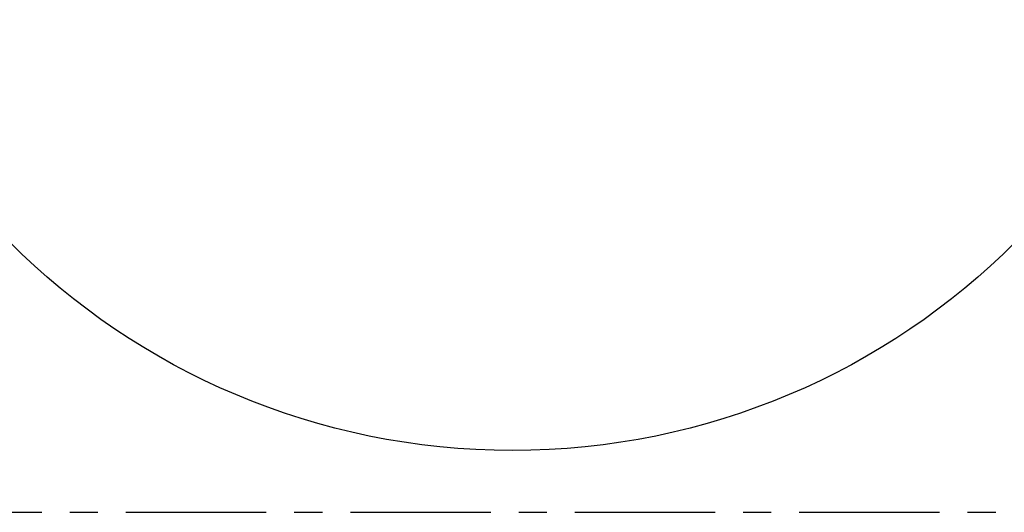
# Model space of a CAD drawing. Header units: millimetres. Extents: x -8713 to 3261, y -18743 to -8704.
# Tile 4 of 154: x -4719 to -3827, y -16094 to -15648. Entities that reach past the tile are written whole.
import ezdxf

# ---------------------------------------------------------------- set-up
doc = ezdxf.new("R2010")
doc.units = ezdxf.units.MM
doc.header["$LTSCALE"] = 10
doc.header["$PDSIZE"] = -1
doc.linetypes.add('CENTER', pattern=[50.8, 31.75, -6.35, 6.35, -6.35])
doc.linetypes.add('CENTERX2', pattern=[20.32, 12.7, -2.54, 2.54, -2.54])
doc.layers.get('Defpoints').update_dxf_attribs({"true_color": 0x5e5e5e})
doc.layers.add('中心线层', color=1, linetype='CENTER')
doc.dimstyles.new('ISO-25', dxfattribs={"dimscale": 20, "dimtxt": 4, "dimasz": 3.05, "dimexe": 3, "dimexo": 0.625, "dimtad": 1, "dimdec": 0, "dimtxsty": 'Standard', "dimcen": 2.5, "dimclrd": 1, "dimclre": 1, "dimclrt": 4, "dimadec": 1, "dimazin": 2, "dimtfac": 1, "dimtdec": 0, "dimtmove": 0, "dimatfit": 0, "dimfxl": 1, "dimarcsym": 0})

# ---------------------------------------------------------------- blocks, each defined once
blk = doc.blocks.new('*D172')
at = {"color": 1, "lineweight": -2, "transparency": 16777216}
for p, q in [((-4272.58, -15394.48), (-3699.94, -15688.46)), ((-3645.67, -15716.32), (-3217.84, -15935.95))]:
    blk.add_line(p, q, dxfattribs=at)
at = {"color": 1, "lineweight": 20, "transparency": 16777216}
blk.add_solid([(-3641.03, -15707.27), (-3650.31, -15725.36), (-3699.94, -15688.46)], dxfattribs=at)
at = {"layer": 'Defpoints', "color": 0, "lineweight": 20, "transparency": 16777216}
for p in [(-4272.58, -15394.48), (-3699.94, -15688.46)]:
    blk.add_point(p, dxfattribs=at)
at = {"color": 4, "transparency": 16777216, "insert": (-3304.14, -15832.63), "char_height": 80, "attachment_point": 5, "rotation": 332.82546}
blk.add_mtext('R644', dxfattribs=at)

msp = doc.modelspace()

# ---------------------------------------------------------------- linework, layer by layer
at = {"color": 4}
msp.add_circle((-4272.58, -15394.48), 643.69, dxfattribs=at)
at = {"layer": '中心线层', "color": 2, "linetype": 'CENTERX2'}
msp.add_line((-6248.09, -16094.22), (-2297.07, -16094.22), dxfattribs=at)

# ---------------------------------------------------------------- dimensions: what is measured, and where the dimension line sits
dim = msp.add_radius_dim(center=(-4272.58, -15394.48), mpoint=(-3699.94, -15688.46), dimstyle='ISO-25')
dim.commit()
dim.dimension.update_dxf_attribs({"geometry": '*D172', "text_midpoint": (-3328.12, -15879.34), "dimtype": 164})

doc.saveas('drawing.dxf')
